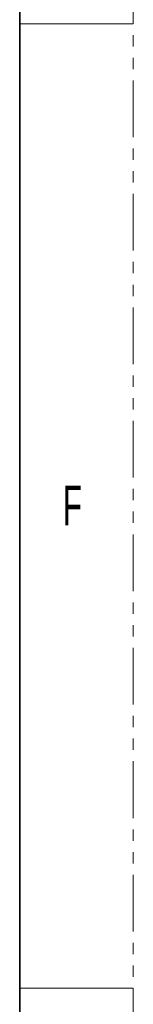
# Model space of a CAD drawing. Header units: millimetres. Extents: x 0 to 1118, y 0 to 864.
# Tile 93 of 254: x 1105 to 1118, y 538 to 648. Entities that reach past the tile are written whole.
import ezdxf

# ---------------------------------------------------------------- set-up
doc = ezdxf.new("R2010")
doc.units = ezdxf.units.MM
doc.linetypes.add('PHANTOM', pattern=[12.7, 6.35, -1.27, 1.27, -1.27, 1.27, -1.27])
doc.styles.add('SLDTEXTSTYLE4', font='TXT', dxfattribs={"width": 0.6})

msp = doc.modelspace()

# ---------------------------------------------------------------- linework, layer by layer
at = {"color": 7, "linetype": 'PHANTOM', "lineweight": 18}
msp.add_line((1117.6, 0), (1117.6, 863.6), dxfattribs=at)
at = {"color": 7, "linetype": 'Continuous', "lineweight": 35}
msp.add_line((1104.9, 838.2), (1104.9, 25.4), dxfattribs=at)
at = {"color": 7, "linetype": 'Continuous', "lineweight": 18}
for p, q in [((1104.9, 647.7), (1117.6, 647.7)), ((1104.9, 539.75), (1117.6, 539.75))]:
    msp.add_line(p, q, dxfattribs=at)

# ---------------------------------------------------------------- texts
at = {"color": 7, "linetype": 'Continuous', "lineweight": 0, "insert": (1109.694, 595.998), "char_height": 4.445, "attachment_point": 1, "style": 'SLDTEXTSTYLE4'}
msp.add_mtext('F', dxfattribs=at)

doc.saveas('drawing.dxf')
